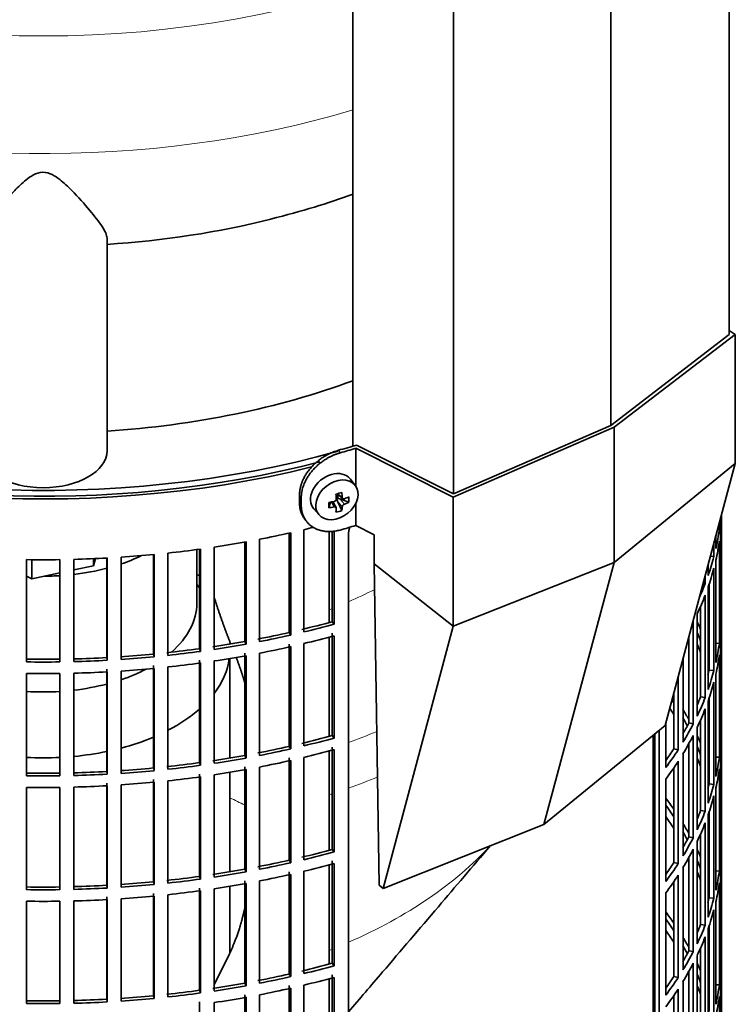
# Model space of a CAD drawing. Header units: millimetres. Extents: x 434 to 1326, y -2761 to 1974.
# Tile 7 of 33: x 1171 to 1323, y -2557 to -2349. Entities that reach past the tile are written whole.
import ezdxf

# ---------------------------------------------------------------- set-up
doc = ezdxf.new("R2010")
doc.units = ezdxf.units.MM
for name, color, linetype in [('M5X8_UNI7687', 7, 'Continuous'), ('MID_344-7', 7, 'Continuous'), ('VSI184-254_GIUNT', 7, 'Continuous'), ('VSI344-454_FILTR', 7, 'Continuous'), ('VSI344-454_SUPPO', 7, 'Continuous'), ('VSI344-454_TERMI', 7, 'Continuous'), ('VSI344_DIFFUSORE', 7, 'Continuous')]:
    doc.layers.add(name, color=color, linetype=linetype)

# ---------------------------------------------------------------- blocks, each defined once
blk = doc.blocks.new('SE4')
at = {"layer": 'M5X8_UNI7687', "color": 7, "linetype": 'Continuous', "lineweight": 35}
for p, q in [((1242.31, -2447.08), (1241.31, -2445.73)), ((1238.5, -2448.8), (1239.67, -2449.8)), ((1238.58, -2448.87), (1238.58, -2449.75)), ((1236.71, -2451.75), (1237.07, -2450.57)), ((1238.24, -2451.74), (1237.54, -2450.49)), ((1239.46, -2452.35), (1238.55, -2450.38)), ((1240.94, -2450.61), (1239, -2449.86)), ((1233.53, -2452.01), (1234.64, -2453.28))]:
    blk.add_line(p, q, dxfattribs=at)
at = {"layer": 'M5X8_UNI7687', "color": 4, "linetype": 'Continuous', "lineweight": 9}
for p, q in [((1238.63, -2448.77), (1239.56, -2449.56)), ((1237.82, -2451.6), (1237.23, -2450.54)), ((1239.56, -2451.54), (1238.55, -2450.38)), ((1239, -2449.86), (1240.01, -2451.01))]:
    blk.add_line(p, q, dxfattribs=at)
at = {"layer": 'M5X8_UNI7687', "color": 7, "linetype": 'Continuous', "lineweight": 35}
for centre, major_axis, ratio, start_param, end_param in [((1237.35, -2448.79), (3.89, 3.14), 0.739997, 0, 3.172175), ((1237.35, -2448.79), (3.89, 3.14), 0.739997, 6.252603, 6.283185), ((1235.66, -2449.2), (8.97, 2.29), 0.035701, -1.293098, -1.143406), ((1234.88, -2445.51), (2.06, -9.79), 0.279258, 1.046834, 1.161394), ((1234.59, -2445.59), (3.16, -9.49), 0.408248, 1.007206, 1.121766), ((1234.74, -2445.68), (9.99, 0.43), 0.510658, -1.393505, -1.278945), ((1238.44, -2445.95), (-1.01, -9.2), 0.152739, -1.021742, -0.87205), ((1238.81, -2450.04), (0.391, 0.312), 0.744948, 1.56038, 2.087178), ((1239.01, -2450.27), (-0.449, 0.845), 0.482969, 0.934611, 1.452812), ((1239.01, -2450.27), (-0.837, 0.408), 0.40333, 4.914112, 5.432313), ((1234.74, -2445.68), (9.99, 0.43), 0.510658, -1.036687, -0.922127), ((1234.74, -2445.42), (9.99, -0.48), 0.639648, -0.984117, -0.869557), ((1232.89, -2447.44), (6.65, -6.44), 0.71261, 0.529363, 0.679055), ((1234.74, -2445.42), (9.99, -0.48), 0.639648, -1.340934, -1.226375), ((1234.88, -2445.51), (2.06, -9.79), 0.279258, 0.690017, 0.804576), ((1235.66, -2444.2), (7.61, -5.28), 0.901051, 5.557555, 5.707247), ((1234.59, -2445.59), (3.16, -9.49), 0.408248, 0.650389, 0.764948)]:
    blk.add_ellipse(centre, major_axis=major_axis, ratio=ratio, start_param=start_param, end_param=end_param, dxfattribs=at)
blk.add_ellipse((1238.41, -2450.09), major_axis=(-3.84, -3.1), ratio=0.739997, dxfattribs=at)
for points in [[(1237.82, -2450.44), (1237.84, -2450.43), (1237.87, -2450.43), (1237.91, -2450.41), (1237.96, -2450.39), (1238, -2450.37), (1238.04, -2450.34), (1238.08, -2450.31), (1238.11, -2450.28), (1238.15, -2450.25), (1238.18, -2450.21), (1238.2, -2450.17), (1238.23, -2450.12), (1238.24, -2450.08), (1238.26, -2450.04), (1238.27, -2450), (1238.27, -2449.96), (1238.27, -2449.93), (1238.27, -2449.91)], [(1239.56, -2449.56), (1239.56, -2449.58), (1239.56, -2449.61), (1239.57, -2449.65), (1239.58, -2449.68), (1239.6, -2449.72), (1239.62, -2449.75), (1239.64, -2449.78), (1239.67, -2449.8), (1239.7, -2449.83), (1239.74, -2449.84), (1239.77, -2449.86), (1239.81, -2449.87), (1239.85, -2449.87), (1239.88, -2449.87), (1239.92, -2449.87), (1239.96, -2449.86), (1239.99, -2449.85), (1240.01, -2449.85)], [(1240.01, -2451.01), (1239.99, -2451.01), (1239.96, -2451.03), (1239.92, -2451.05), (1239.88, -2451.07), (1239.85, -2451.09), (1239.81, -2451.12), (1239.77, -2451.16), (1239.74, -2451.19), (1239.7, -2451.23), (1239.67, -2451.27), (1239.64, -2451.3), (1239.62, -2451.34), (1239.6, -2451.38), (1239.58, -2451.42), (1239.57, -2451.46), (1239.56, -2451.5), (1239.56, -2451.52), (1239.56, -2451.54)], [(1238.27, -2451.88), (1238.27, -2451.87), (1238.27, -2451.84), (1238.27, -2451.81), (1238.26, -2451.78), (1238.24, -2451.75), (1238.23, -2451.72), (1238.2, -2451.69), (1238.18, -2451.67), (1238.15, -2451.65), (1238.11, -2451.63), (1238.08, -2451.61), (1238.04, -2451.6), (1238, -2451.59), (1237.96, -2451.59), (1237.91, -2451.59), (1237.87, -2451.59), (1237.84, -2451.59), (1237.82, -2451.6)]]:
    blk.add_open_spline(points, degree=3, dxfattribs=at)
at = {"layer": 'MID_344-7', "color": 7, "linetype": 'Continuous', "lineweight": 35}
for p, q in [((1321.41, -2415.13), (1321.41, -1189.71)), ((1296.35, -2434.33), (1296.35, -1208.68)), ((1241.8, -1212.99), (1241.8, -2438.72)), ((1263.09, -2448.8), (1263.09, -1223.15))]:
    blk.add_line(p, q, dxfattribs=at)
at = {"layer": 'VSI184-254_GIUNT', "color": 7, "linetype": 'Continuous', "lineweight": 35}
for p, q in [((1208.78, -2471.97), (1208.78, -2460.61)), ((1209.34, -2468.69), (1208.78, -2467.97)), ((1215.78, -2504.68), (1215.78, -2483.65)), ((1215.78, -2528.77), (1215.78, -2507.73)), ((1215.78, -2545.84), (1215.78, -2531.82))]:
    blk.add_line(p, q, dxfattribs=at)
for centre, major_axis, start_param, end_param in [((1176.28, -2447.48), (-32.5, 0), -4.180525, -4.017085), ((1176.28, -2447.48), (-32.5, 0), 1.772095, 1.997343), ((1176.28, -2447.48), (-32.5, 0), 1.577864, 1.67924), ((1176.28, -2471.97), (-32.5, 0), 2.557531, 3.141593), ((1176.28, -2481.87), (39.5, 0), 5.869049, 6.204321), ((1176.28, -2471.97), (-32.5, 0), -4.180525, -3.976979), ((1176.28, -2471.97), (-32.5, 0), 1.462353, 1.67924), ((1176.28, -2471.97), (-32.5, 0), 1.772095, 1.997343), ((1176.28, -2481.87), (39.5, 0), -0.839288, -0.579133), ((1176.28, -2481.87), (39.5, 0), -1.14036, -0.9396), ((1176.28, -2481.87), (39.5, 0), 4.877649, 5.059742), ((1176.28, -2481.87), (39.5, 0), 4.62322, 4.801558)]:
    blk.add_ellipse(centre, major_axis=major_axis, ratio=0.57735, start_param=start_param, end_param=end_param, dxfattribs=at)
at = {"layer": 'VSI344-454_FILTR', "color": 7, "linetype": 'Continuous', "lineweight": 35}
for p, q in [((1233.06, -2443.14), (1233.06, -2443.14)), ((1319.77, -2474.67), (1319.77, -2453.29)), ((1319.78, -2599.75), (1319.78, -2453.26)), ((1319.32, -2456.36), (1319.32, -2454.98)), ((1319.53, -2454.64), (1319.53, -2454.2)), ((1228.31, -2478.14), (1228.31, -2457.12)), ((1228.65, -2478.68), (1228.65, -2457.05)), ((1231.42, -2478.04), (1231.42, -2456.4)), ((1237.44, -2475.86), (1237.44, -2456.62)), ((1237.84, -2476.39), (1237.84, -2456.59)), ((1240.87, -2678.64), (1240.87, -2457.36)), ((1318.96, -2456.34), (1319.32, -2456.36)), ((1319.53, -2478.73), (1319.53, -2457.09)), ((1218.93, -2480.05), (1218.93, -2459.02)), ((1219.2, -2480.61), (1219.2, -2458.97)), ((1222.04, -2480.07), (1222.04, -2458.44)), ((1318.17, -2462.1), (1318.17, -2459.27)), ((1318.58, -2460.4), (1318.58, -2457.72)), ((1319.32, -2480.45), (1319.32, -2458.81)), ((1199.59, -2482.71), (1199.59, -2461.66)), ((1199.73, -2483.28), (1199.73, -2461.65)), ((1202.67, -2482.99), (1202.67, -2461.35)), ((1209.34, -2481.58), (1209.34, -2460.53)), ((1209.55, -2482.14), (1209.55, -2460.5)), ((1212.44, -2481.72), (1212.44, -2460.09)), ((1172.76, -2484.37), (1172.76, -2462.74)), ((1179.8, -2484.37), (1179.8, -2462.74)), ((1182.78, -2484.31), (1182.78, -2462.68)), ((1189.73, -2483.45), (1189.73, -2462.4)), ((1189.8, -2484.03), (1189.8, -2462.39)), ((1192.76, -2483.85), (1192.76, -2462.21)), ((1316.95, -2466.1), (1316.95, -2463.83)), ((1317.43, -2462.03), (1318.17, -2462.1)), ((1318.58, -2484.49), (1318.58, -2462.85)), ((1318.17, -2486.19), (1318.17, -2464.55)), ((1315.9, -2467.73), (1316.33, -2467.79)), ((1316.33, -2467.79), (1316.33, -2466.15)), ((1317.18, -2486.09), (1317.18, -2467.86)), ((1316.95, -2490.19), (1316.95, -2468.55)), ((1316.33, -2491.88), (1316.33, -2470.24)), ((1314.63, -2495.82), (1314.63, -2474.18)), ((1315.36, -2491.74), (1315.36, -2472.59)), ((1237.44, -2475.86), (1237.84, -2476.39)), ((1313.8, -2497.47), (1313.8, -2475.83)), ((1319.53, -2474.67), (1319.77, -2474.67)), ((1228.31, -2478.14), (1228.65, -2478.68)), ((1237.44, -2499.95), (1237.44, -2478.31)), ((1319.77, -2498.76), (1319.77, -2477.12)), ((1218.93, -2480.05), (1219.2, -2480.61)), ((1231.42, -2502.13), (1231.42, -2480.49)), ((1237.84, -2500.47), (1237.84, -2478.84)), ((1312.85, -2497.29), (1312.85, -2479.12)), ((1318.58, -2480.4), (1319.32, -2480.45)), ((1209.34, -2481.58), (1209.55, -2482.14)), ((1218.93, -2504.14), (1218.93, -2482.5)), ((1222.04, -2504.16), (1222.04, -2482.52)), ((1228.31, -2502.23), (1228.31, -2480.59)), ((1228.65, -2502.77), (1228.65, -2481.13)), ((1319.53, -2502.81), (1319.53, -2481.18)), ((1189.73, -2483.45), (1189.8, -2484.03)), ((1199.59, -2482.71), (1199.73, -2483.28)), ((1209.34, -2505.66), (1209.34, -2484.03)), ((1209.55, -2506.23), (1209.55, -2484.59)), ((1212.44, -2505.81), (1212.44, -2484.17)), ((1219.2, -2504.69), (1219.2, -2483.05)), ((1311.63, -2501.33), (1311.63, -2483.68)), ((1319.32, -2504.53), (1319.32, -2482.9)), ((1172.76, -2508.46), (1172.76, -2486.82)), ((1179.8, -2508.46), (1179.8, -2486.82)), ((1182.78, -2508.4), (1182.78, -2486.76)), ((1189.73, -2507.54), (1189.73, -2485.9)), ((1189.8, -2508.12), (1189.8, -2486.48)), ((1192.76, -2507.94), (1192.76, -2486.3)), ((1199.59, -2506.8), (1199.59, -2485.16)), ((1199.73, -2507.37), (1199.73, -2485.73)), ((1202.67, -2507.07), (1202.67, -2485.44)), ((1317.18, -2486.09), (1318.17, -2486.19)), ((1310.61, -2502.95), (1310.61, -2487.49)), ((1318.17, -2510.28), (1318.17, -2488.64)), ((1318.58, -2508.57), (1318.58, -2486.93)), ((1309.68, -2502.74), (1309.68, -2490.95)), ((1315.36, -2491.74), (1316.33, -2491.88)), ((1316.95, -2514.28), (1316.95, -2492.64)), ((1317.18, -2510.18), (1317.18, -2491.95)), ((1316.33, -2515.96), (1316.33, -2494.33)), ((1315.36, -2515.82), (1315.36, -2496.67)), ((1306.6, -2639.34), (1306.6, -2498.84)), ((1307.98, -2506.72), (1307.98, -2497.32)), ((1312.85, -2497.29), (1313.8, -2497.47)), ((1314.63, -2519.9), (1314.63, -2498.27)), ((1319.53, -2498.75), (1319.77, -2498.76)), ((1237.44, -2499.95), (1237.84, -2500.47)), ((1305.69, -2639.1), (1305.69, -2499.58)), ((1313.8, -2521.56), (1313.8, -2499.92)), ((1319.77, -2522.84), (1319.77, -2501.21)), ((1228.31, -2502.23), (1228.65, -2502.77)), ((1237.44, -2524.03), (1237.44, -2502.4)), ((1237.84, -2524.56), (1237.84, -2502.92)), ((1309.68, -2502.74), (1310.61, -2502.95)), ((1312.85, -2521.38), (1312.85, -2501.69)), ((1218.93, -2504.14), (1219.2, -2504.69)), ((1228.31, -2526.31), (1228.31, -2504.68)), ((1228.65, -2526.86), (1228.65, -2505.22)), ((1231.42, -2526.21), (1231.42, -2504.58)), ((1310.61, -2527.04), (1310.61, -2505.4)), ((1311.63, -2525.42), (1311.63, -2503.78)), ((1318.58, -2504.49), (1319.32, -2504.53)), ((1319.53, -2526.9), (1319.53, -2505.26)), ((1189.73, -2507.54), (1189.8, -2508.12)), ((1199.59, -2506.8), (1199.73, -2507.37)), ((1209.34, -2505.66), (1209.55, -2506.23)), ((1218.93, -2528.22), (1218.93, -2506.59)), ((1219.2, -2528.78), (1219.2, -2507.14)), ((1222.04, -2528.25), (1222.04, -2506.61)), ((1309.68, -2526.82), (1309.68, -2506.79)), ((1319.32, -2528.62), (1319.32, -2506.98)), ((1199.59, -2530.89), (1199.59, -2509.25)), ((1202.67, -2531.16), (1202.67, -2509.52)), ((1209.34, -2529.75), (1209.34, -2508.11)), ((1209.55, -2530.31), (1209.55, -2508.68)), ((1212.44, -2529.9), (1212.44, -2508.26)), ((1307.98, -2530.8), (1307.98, -2509.17)), ((1172.76, -2532.55), (1172.76, -2510.91)), ((1179.8, -2532.55), (1179.8, -2510.91)), ((1182.78, -2532.49), (1182.78, -2510.85)), ((1189.73, -2531.63), (1189.73, -2509.99)), ((1189.8, -2532.2), (1189.8, -2510.57)), ((1192.76, -2532.02), (1192.76, -2510.39)), ((1199.73, -2531.46), (1199.73, -2509.82)), ((1317.18, -2510.18), (1318.17, -2510.28)), ((1318.58, -2532.66), (1318.58, -2511.02)), ((1318.17, -2534.36), (1318.17, -2512.73)), ((1315.36, -2515.82), (1316.33, -2515.96)), ((1316.95, -2538.36), (1316.95, -2516.73)), ((1317.18, -2534.26), (1317.18, -2516.04)), ((1316.33, -2540.05), (1316.33, -2518.41)), ((1312.85, -2521.38), (1313.8, -2521.56)), ((1315.36, -2539.91), (1315.36, -2520.76)), ((1237.44, -2524.03), (1237.84, -2524.56)), ((1313.8, -2545.65), (1313.8, -2524.01)), ((1314.63, -2543.99), (1314.63, -2522.35)), ((1319.53, -2522.84), (1319.77, -2522.84)), ((1228.31, -2526.31), (1228.65, -2526.86)), ((1312.85, -2545.47), (1312.85, -2525.78)), ((1319.77, -2546.93), (1319.77, -2525.29)), ((1218.93, -2528.22), (1219.2, -2528.78)), ((1237.44, -2548.12), (1237.44, -2526.48)), ((1237.84, -2548.65), (1237.84, -2527.01)), ((1309.68, -2526.82), (1310.61, -2527.04)), ((1311.63, -2549.51), (1311.63, -2527.87)), ((1209.34, -2529.75), (1209.55, -2530.31)), ((1228.31, -2550.4), (1228.31, -2528.76)), ((1228.65, -2550.94), (1228.65, -2529.31)), ((1231.42, -2550.3), (1231.42, -2528.66)), ((1310.61, -2551.13), (1310.61, -2529.49)), ((1318.58, -2528.58), (1319.32, -2528.62)), ((1319.53, -2550.99), (1319.53, -2529.35)), ((1189.73, -2531.63), (1189.8, -2532.2)), ((1199.59, -2530.89), (1199.73, -2531.46)), ((1209.34, -2553.84), (1209.34, -2532.2)), ((1212.44, -2553.98), (1212.44, -2532.35)), ((1218.93, -2552.31), (1218.93, -2530.67)), ((1219.2, -2552.87), (1219.2, -2531.23)), ((1222.04, -2552.33), (1222.04, -2530.7)), ((1309.68, -2550.91), (1309.68, -2530.88)), ((1319.32, -2552.71), (1319.32, -2531.07)), ((1189.73, -2555.71), (1189.73, -2534.08)), ((1189.8, -2556.29), (1189.8, -2534.65)), ((1192.76, -2556.11), (1192.76, -2534.47)), ((1199.59, -2554.97), (1199.59, -2533.34)), ((1199.73, -2555.54), (1199.73, -2533.91)), ((1202.67, -2555.25), (1202.67, -2533.61)), ((1209.55, -2554.4), (1209.55, -2532.76)), ((1307.98, -2554.89), (1307.98, -2533.25)), ((1317.18, -2534.26), (1318.17, -2534.36)), ((1172.76, -2556.63), (1172.76, -2535)), ((1179.8, -2556.63), (1179.8, -2535)), ((1182.78, -2556.57), (1182.78, -2534.94)), ((1318.17, -2558.45), (1318.17, -2536.81)), ((1318.58, -2556.75), (1318.58, -2535.11)), ((1315.36, -2539.91), (1316.33, -2540.05)), ((1316.95, -2562.45), (1316.95, -2540.81)), ((1317.18, -2558.35), (1317.18, -2540.12)), ((1316.33, -2564.14), (1316.33, -2542.5)), ((1315.36, -2564), (1315.36, -2544.85)), ((1312.85, -2545.47), (1313.8, -2545.65)), ((1314.63, -2568.08), (1314.63, -2546.44)), ((1319.53, -2546.93), (1319.77, -2546.93)), ((1237.44, -2548.12), (1237.84, -2548.65)), ((1313.8, -2569.73), (1313.8, -2548.09)), ((1228.31, -2550.4), (1228.65, -2550.94)), ((1237.44, -2572.21), (1237.44, -2550.57)), ((1237.84, -2572.73), (1237.84, -2551.1)), ((1309.68, -2550.91), (1310.61, -2551.13)), ((1312.85, -2569.55), (1312.85, -2549.87)), ((1319.77, -2571.02), (1319.77, -2549.38)), ((1218.93, -2552.31), (1219.2, -2552.87)), ((1228.31, -2574.49), (1228.31, -2552.85)), ((1228.65, -2575.03), (1228.65, -2553.39)), ((1231.42, -2574.39), (1231.42, -2552.75)), ((1311.63, -2573.59), (1311.63, -2551.96)), ((1318.58, -2552.66), (1319.32, -2552.71)), ((1319.53, -2575.07), (1319.53, -2553.44)), ((1199.59, -2554.97), (1199.73, -2555.54)), ((1209.34, -2553.84), (1209.55, -2554.4)), ((1218.93, -2576.4), (1218.93, -2554.76)), ((1219.2, -2576.95), (1219.2, -2555.31)), ((1222.04, -2576.42), (1222.04, -2554.78)), ((1309.68, -2575), (1309.68, -2554.96)), ((1310.61, -2575.21), (1310.61, -2553.58)), ((1319.32, -2576.79), (1319.32, -2555.16)), ((1189.73, -2555.71), (1189.8, -2556.29)), ((1209.34, -2577.92), (1209.34, -2556.29)), ((1212.44, -2578.07), (1212.44, -2556.43))]:
    blk.add_line(p, q, dxfattribs=at)
for centre, radius, start, end in [((1176.28, -2214.26), 248.5, 269.189, 270.811), ((1176.28, -2237.05), 246.77, 269.1833, 270.8167), ((1176.28, -2235.9), 248.5, 269.189, 270.811), ((1176.28, -2238.35), 248.5, 269.189, 270.811), ((1176.28, -2261.14), 246.77, 269.1833, 270.8167), ((1176.28, -2259.99), 248.5, 269.189, 270.811), ((1176.28, -2262.44), 248.5, 269.189, 270.811), ((1176.28, -2285.23), 246.77, 269.1833, 270.8167), ((1176.28, -2284.07), 248.5, 269.189, 270.811), ((1176.28, -2286.52), 248.5, 269.189, 270.811), ((1176.28, -2309.31), 246.77, 269.1833, 270.8167), ((1176.28, -2308.16), 248.5, 269.189, 270.811)]:
    blk.add_arc(centre, radius, start, end, dxfattribs=at)
for centre, major_axis, start_param, end_param in [((1176.28, -2367.05), (143.5, 0), 2.974441, 5.119162), ((1176.28, -2367.05), (142.5, 0), 3.141593, 5.135814), ((1176.28, -2452.17), (143.5, 0), 6.223771, 6.272786), ((1176.28, -2449.72), (143.5, 0), -0.059414, -0.051136), ((1176.28, -2379.91), (143.5, 0), -1.246245, -1.197216), ((1176.28, -2379.91), (143.5, 0), -1.176432, -1.161145), ((1176.28, -2449.72), (143.5, 0), -0.129227, -0.080212), ((1176.28, -2379.91), (143.5, 0), -1.316058, -1.267029), ((1176.28, -2452.17), (143.5, 0), -0.129227, -0.080212), ((1176.28, -2379.91), (143.5, 0), -1.455685, -1.406655), ((1176.28, -2379.91), (143.5, 0), -1.385871, -1.336842), ((1176.28, -2379.91), (143.5, 0), 4.757688, 4.806717), ((1176.28, -2449.72), (143.5, 0), -0.199041, -0.150025), ((1176.28, -2546.07), (142.5, 0), 1.33667, 1.340701), ((1176.28, -2452.17), (143.5, 0), -0.199041, -0.150025), ((1176.28, -2449.72), (143.5, 0), -0.255831, -0.219838), ((1176.28, -2452.17), (143.5, 0), -0.268854, -0.219838), ((1176.28, -2401.55), (142.5, 0), -1.176604, -1.127231), ((1176.28, -2401.55), (143.5, 0), -1.176432, -1.127403), ((1176.28, -2452.17), (143.5, 0), -0.293261, -0.289652), ((1176.28, -2497.9), (143.5, 0), 0.248961, 0.268854), ((1176.28, -2473.81), (143.5, 0), 6.223771, 6.272786), ((1176.28, -2401.55), (142.5, 0), -1.246417, -1.197044), ((1176.28, -2497.9), (142.5, 0), 0.219666, 0.24208), ((1176.28, -2476.26), (143.5, 0), 6.223771, 6.272786), ((1176.28, -2401.55), (142.5, 0), -1.31623, -1.266857), ((1176.28, -2401.55), (143.5, 0), -1.246245, -1.197216), ((1176.28, -2404), (143.5, 0), -1.176432, -1.127403), ((1176.28, -2473.81), (143.5, 0), -0.129227, -0.080212), ((1176.28, -2401.55), (142.5, 0), -1.386044, -1.33667), ((1176.28, -2401.55), (143.5, 0), -1.385871, -1.336842), ((1176.28, -2401.55), (143.5, 0), -1.316058, -1.267029), ((1176.28, -2404), (143.5, 0), -1.246245, -1.197216), ((1176.28, -2500.34), (142.5, 0), 0.219666, 0.24208), ((1176.28, -2497.9), (143.5, 0), 0.190538, 0.199041), ((1176.28, -2401.55), (142.5, 0), 4.757515, 4.806889), ((1176.28, -2401.55), (143.5, 0), 4.757688, 4.806717), ((1176.28, -2401.55), (142.5, 0), -1.455857, -1.406483), ((1176.28, -2401.55), (143.5, 0), -1.455685, -1.406655), ((1176.28, -2404), (143.5, 0), -1.385871, -1.336842), ((1176.28, -2404), (143.5, 0), -1.316058, -1.267029), ((1176.28, -2497.9), (142.5, 0), 0.149853, 0.160574), ((1176.28, -2476.26), (143.5, 0), -0.129227, -0.080212), ((1176.28, -2404), (143.5, 0), 4.757688, 4.806717), ((1176.28, -2404), (143.5, 0), -1.455685, -1.406655), ((1176.28, -2473.81), (142.5, 0), -0.161977, -0.149853), ((1176.28, -2473.81), (143.5, 0), -0.199041, -0.150025), ((1176.28, -2476.26), (143.5, 0), -0.199041, -0.150025), ((1176.28, -2521.98), (142.5, 0), 0.359293, 0.367215), ((1176.28, -2473.81), (142.5, 0), -0.24208, -0.219666), ((1176.28, -2473.81), (143.5, 0), -0.268854, -0.219838), ((1176.28, -2524.43), (142.5, 0), 0.359293, 0.376293), ((1176.28, -2521.98), (143.5, 0), 0.312025, 0.338667), ((1176.28, -2476.26), (143.5, 0), -0.268854, -0.219838), ((1176.28, -2521.98), (142.5, 0), 0.297119, 0.318145), ((1176.28, -2473.81), (142.5, 0), -0.318145, -0.28948), ((1176.28, -2473.81), (143.5, 0), -0.338667, -0.289652), ((1176.28, -2497.9), (143.5, 0), 6.223771, 6.272786), ((1176.28, -2425.64), (142.5, 0), -1.176604, -1.127231), ((1176.28, -2425.64), (143.5, 0), -1.176432, -1.127403), ((1176.28, -2476.26), (143.5, 0), -0.338667, -0.289652), ((1176.28, -2521.98), (143.5, 0), 0.248961, 0.268854), ((1176.28, -2500.34), (143.5, 0), 6.223771, 6.272786), ((1176.28, -2425.64), (142.5, 0), -1.246417, -1.197044), ((1176.28, -2425.64), (143.5, 0), -1.246245, -1.197216), ((1176.28, -2428.08), (143.5, 0), -1.176432, -1.127403), ((1176.28, -2473.81), (142.5, 0), -0.39195, -0.359293), ((1176.28, -2473.81), (143.5, 0), -0.40848, -0.359465), ((1176.28, -2521.98), (142.5, 0), 0.219666, 0.24208), ((1176.28, -2425.64), (142.5, 0), -1.31623, -1.266857), ((1176.28, -2425.64), (143.5, 0), -1.316058, -1.267029), ((1176.28, -2428.08), (143.5, 0), -1.246245, -1.197216), ((1176.28, -2476.26), (143.5, 0), -0.40848, -0.359465), ((1176.28, -2524.43), (142.5, 0), 0.219666, 0.24208), ((1176.28, -2497.9), (143.5, 0), -0.129227, -0.080212), ((1176.28, -2425.64), (142.5, 0), 4.757515, 4.806889), ((1176.28, -2425.64), (142.5, 0), -1.455857, -1.406483), ((1176.28, -2425.64), (143.5, 0), -1.455685, -1.406655), ((1176.28, -2425.64), (142.5, 0), -1.386044, -1.33667), ((1176.28, -2425.64), (143.5, 0), -1.385871, -1.336842), ((1176.28, -2428.08), (143.5, 0), -1.316058, -1.267029), ((1176.28, -2521.98), (143.5, 0), 0.190538, 0.199041), ((1176.28, -2500.34), (143.5, 0), -0.129227, -0.080212), ((1176.28, -2425.64), (143.5, 0), 4.757688, 4.806717), ((1176.28, -2428.08), (143.5, 0), -1.385871, -1.336842), ((1176.28, -2521.98), (142.5, 0), 0.149853, 0.160574), ((1176.28, -2428.08), (143.5, 0), 4.757688, 4.806717), ((1176.28, -2428.08), (143.5, 0), -1.455685, -1.406655), ((1176.28, -2497.9), (142.5, 0), -0.161977, -0.149853), ((1176.28, -2497.9), (143.5, 0), -0.199041, -0.150025), ((1176.28, -2546.07), (143.5, 0), 0.37741, 0.40848), ((1176.28, -2500.34), (143.5, 0), -0.199041, -0.150025), ((1176.28, -2546.07), (142.5, 0), 0.359293, 0.39195), ((1176.28, -2497.9), (142.5, 0), -0.24208, -0.219666), ((1176.28, -2497.9), (143.5, 0), -0.268854, -0.219838), ((1176.28, -2548.52), (142.5, 0), 0.359293, 0.39195), ((1176.28, -2546.07), (143.5, 0), 0.312025, 0.338667), ((1176.28, -2500.34), (143.5, 0), -0.268854, -0.219838), ((1176.28, -2546.07), (142.5, 0), 0.297119, 0.318145), ((1176.28, -2497.9), (142.5, 0), -0.318145, -0.28948), ((1176.28, -2497.9), (143.5, 0), -0.338667, -0.289652), ((1176.28, -2449.72), (142.5, 0), -1.176604, -1.127231), ((1176.28, -2500.34), (143.5, 0), -0.338667, -0.289652), ((1176.28, -2546.07), (143.5, 0), 0.248961, 0.268854), ((1176.28, -2521.98), (143.5, 0), 6.223771, 6.272786), ((1176.28, -2449.72), (142.5, 0), -1.246417, -1.197044), ((1176.28, -2449.72), (143.5, 0), -1.176432, -1.127403), ((1176.28, -2546.07), (142.5, 0), 0.219666, 0.24208), ((1176.28, -2524.43), (143.5, 0), 6.223771, 6.272786), ((1176.28, -2449.72), (142.5, 0), -1.31623, -1.266857), ((1176.28, -2449.72), (143.5, 0), -1.246245, -1.197216), ((1176.28, -2452.17), (143.5, 0), -1.176432, -1.127403), ((1176.28, -2497.9), (142.5, 0), -0.39195, -0.359293), ((1176.28, -2497.9), (143.5, 0), -0.40848, -0.359465), ((1176.28, -2449.72), (142.5, 0), -1.386044, -1.33667), ((1176.28, -2449.72), (143.5, 0), -1.385871, -1.336842), ((1176.28, -2449.72), (143.5, 0), -1.316058, -1.267029), ((1176.28, -2452.17), (143.5, 0), -1.246245, -1.197216), ((1176.28, -2500.34), (143.5, 0), -0.40848, -0.359465), ((1176.28, -2548.52), (142.5, 0), 0.219666, 0.24208), ((1176.28, -2546.07), (143.5, 0), 0.190538, 0.199041), ((1176.28, -2521.98), (143.5, 0), -0.129227, -0.080212), ((1176.28, -2449.72), (142.5, 0), 4.757515, 4.806889), ((1176.28, -2449.72), (143.5, 0), 4.757688, 4.806717), ((1176.28, -2449.72), (142.5, 0), -1.455857, -1.406483), ((1176.28, -2449.72), (143.5, 0), -1.455685, -1.406655), ((1176.28, -2452.17), (143.5, 0), -1.316058, -1.267029), ((1176.28, -2524.43), (143.5, 0), -0.129227, -0.080212), ((1176.28, -2452.17), (143.5, 0), 4.757688, 4.806717), ((1176.28, -2452.17), (143.5, 0), -1.455685, -1.406655), ((1176.28, -2452.17), (143.5, 0), -1.385871, -1.336842), ((1176.28, -2521.98), (142.5, 0), -0.161977, -0.149853), ((1176.28, -2546.07), (142.5, 0), 0.149853, 0.160574), ((1176.28, -2521.98), (143.5, 0), -0.199041, -0.150025), ((1176.28, -2524.43), (143.5, 0), -0.199041, -0.150025), ((1176.28, -2570.16), (143.5, 0), 0.37741, 0.40848), ((1176.28, -2570.16), (142.5, 0), 0.359293, 0.39195), ((1176.28, -2521.98), (142.5, 0), -0.24208, -0.219666), ((1176.28, -2521.98), (143.5, 0), -0.268854, -0.219838), ((1176.28, -2572.6), (142.5, 0), 0.359293, 0.39195), ((1176.28, -2570.16), (143.5, 0), 0.312025, 0.338667), ((1176.28, -2524.43), (143.5, 0), -0.268854, -0.219838), ((1176.28, -2570.16), (142.5, 0), 0.297119, 0.318145), ((1176.28, -2521.98), (142.5, 0), -0.318145, -0.28948), ((1176.28, -2521.98), (143.5, 0), -0.338667, -0.289652), ((1176.28, -2546.07), (143.5, 0), 6.223771, 6.272786), ((1176.28, -2473.81), (142.5, 0), -1.176604, -1.127231), ((1176.28, -2473.81), (143.5, 0), -1.176432, -1.127403), ((1176.28, -2524.43), (143.5, 0), -0.338667, -0.289652), ((1176.28, -2570.16), (143.5, 0), 0.248961, 0.268854), ((1176.28, -2473.81), (142.5, 0), -1.246417, -1.197044), ((1176.28, -2473.81), (143.5, 0), -1.246245, -1.197216), ((1176.28, -2476.26), (143.5, 0), -1.176432, -1.127403), ((1176.28, -2521.98), (142.5, 0), -0.39195, -0.359293), ((1176.28, -2521.98), (143.5, 0), -0.40848, -0.359465), ((1176.28, -2570.16), (142.5, 0), 0.219666, 0.24208), ((1176.28, -2548.52), (143.5, 0), 6.223771, 6.272786), ((1176.28, -2473.81), (142.5, 0), -1.31623, -1.266857), ((1176.28, -2473.81), (143.5, 0), -1.316058, -1.267029), ((1176.28, -2476.26), (143.5, 0), -1.246245, -1.197216), ((1176.28, -2572.6), (142.5, 0), 0.219666, 0.24208), ((1176.28, -2546.07), (143.5, 0), -0.129227, -0.080212), ((1176.28, -2473.81), (142.5, 0), -1.455857, -1.406483), ((1176.28, -2473.81), (143.5, 0), -1.455685, -1.406655), ((1176.28, -2473.81), (142.5, 0), -1.386044, -1.33667), ((1176.28, -2473.81), (143.5, 0), -1.385871, -1.336842), ((1176.28, -2476.26), (143.5, 0), -1.316058, -1.267029), ((1176.28, -2524.43), (143.5, 0), -0.40848, -0.359465), ((1176.28, -2570.16), (143.5, 0), 0.190538, 0.199041), ((1176.28, -2548.52), (143.5, 0), -0.129227, -0.080212), ((1176.28, -2473.81), (142.5, 0), 4.757515, 4.806889), ((1176.28, -2473.81), (143.5, 0), 4.757688, 4.806717)]:
    blk.add_ellipse(centre, major_axis=major_axis, ratio=0.57735, start_param=start_param, end_param=end_param, dxfattribs=at)
blk.add_open_spline([(1240.87, -2457.36), (1240.87, -2457.3), (1240.87, -2457.19), (1240.89, -2457), (1240.91, -2456.82), (1240.94, -2456.64), (1240.97, -2456.45), (1241.02, -2456.27), (1241.07, -2456.08), (1241.12, -2455.95), (1241.14, -2455.88), (1241.15, -2455.87)], degree=3, knots=[0, 0, 0, 0, 0.027983, 0.0557899, 0.0834734, 0.1110867, 0.1386835, 0.1663177, 0.1940428, 0.2219119, 0.2249378, 0.2249378, 0.2249378, 0.2249378], dxfattribs=at)
at = {"layer": 'VSI344-454_SUPPO', "color": 7, "linetype": 'Continuous', "lineweight": 35}
for p, q in [((1236.76, -2476.04), (1236.76, -2456.69)), ((1173.88, -2466.79), (1173.88, -2462.75)), ((1186.9, -2464.06), (1187.37, -2462.51)), ((1186.9, -2464.06), (1186.9, -2462.53)), ((1173.88, -2466.79), (1179.8, -2465.55)), ((1182.78, -2464.92), (1186.9, -2464.06)), ((1172.76, -2466.26), (1173.88, -2466.79)), ((1236.76, -2500.13), (1236.76, -2479.13)), ((1305.31, -2643.25), (1305.31, -2499.89)), ((1236.76, -2524.22), (1236.76, -2503.22)), ((1236.76, -2548.3), (1236.76, -2527.3)), ((1212.44, -2552.65), (1215.67, -2546.13)), ((1236.76, -2572.39), (1236.76, -2551.39))]:
    blk.add_line(p, q, dxfattribs=at)
blk.add_ellipse((1176.28, -2365.83), major_axis=(142.5, 0), ratio=0.57735, start_param=3.023053, end_param=5.165189, dxfattribs=at)
at = {"layer": 'VSI344-454_SUPPO', "color": 4, "linetype": 'Continuous', "lineweight": 9}
for centre, major_axis, start_param, end_param in [((1176.28, -2422.4), (106.99, 0), -0.922642, -0.855927), ((1176.28, -2422.4), (106.99, 0), -0.96998, -0.962313), ((1176.28, -2441.64), (122, 0), -1.012881, -0.953776), ((1176.28, -2451.32), (122, 0), -1.012881, -0.952299), ((1176.28, -2541.87), (63.54, 0), 0.834953, 0.899918), ((1176.28, -2451.32), (122, 0), -1.052104, -1.045723), ((1176.28, -2494.58), (106.8, 0), 5.361828, 5.798996), ((1176.28, -2494.58), (106.8, 0), -0.968818, -0.961131)]:
    blk.add_ellipse(centre, major_axis=major_axis, ratio=0.57735, start_param=start_param, end_param=end_param, dxfattribs=at)
at = {"layer": 'VSI344-454_SUPPO', "color": 7, "linetype": 'Continuous', "lineweight": 35}
blk.add_open_spline([(1212.43, -2470.64), (1214.07, -2475.86), (1215.96, -2480.59)], degree=2, dxfattribs=at)
for points, degree, knots in [([(1217.08, -2483.35), (1217.86, -2485.31), (1218.52, -2487.47), (1218.76, -2488.25), (1218.97, -2489.02)], 2, [0.047479, 0.047479, 0.047479, 0.25, 0.25, 0.3209851, 0.3209851, 0.3209851]), ([(1240.87, -2558.4), (1243.23, -2555.64), (1249.4, -2548.42), (1259.33, -2536.79), (1267.12, -2527.66), (1270.87, -2523.26)], 3, [0.1203128, 0.1203128, 0.1203128, 0.1203128, 0.3333333, 0.6666667, 0.9628422, 0.9628422, 0.9628422, 0.9628422]), ([(1219.01, -2536.1), (1218.56, -2538.13), (1218.02, -2539.96), (1217, -2543.44), (1215.67, -2546.13)], 2, [0.6182412, 0.6182412, 0.6182412, 0.75, 0.75, 1, 1, 1])]:
    blk.add_open_spline(points, degree=degree, knots=knots, dxfattribs=at)
at = {"layer": 'VSI344-454_TERMI', "color": 7, "linetype": 'Continuous', "lineweight": 35}
for p, q in [((1321.41, -2415.13), (1296.35, -2434.33)), ((1297.06, -2434.74), (1322.7, -2415.1)), ((1322.7, -2415.1), (1321.41, -2414.25)), ((1322.7, -2442.38), (1322.7, -2415.1)), ((1263.04, -2449.54), (1297.06, -2434.74)), ((1296.35, -2434.33), (1263.09, -2448.8)), ((1297.06, -2463.32), (1297.06, -2434.74)), ((1263.09, -2448.8), (1242.56, -2438.5)), ((1242.41, -2439.19), (1263.04, -2449.54)), ((1242.41, -2447.23), (1242.41, -2439.19)), ((1297.06, -2463.32), (1322.7, -2442.38)), ((1322.7, -2442.38), (1307.84, -2497.83)), ((1230.5, -2449.07), (1230.5, -2450.7)), ((1230.88, -2449.6), (1230.88, -2451.24)), ((1242.41, -2455.52), (1242.41, -2450.8)), ((1263.04, -2476.82), (1263.04, -2449.54)), ((1231.48, -2453.93), (1231.86, -2454.46)), ((1242.41, -2455.52), (1246.33, -2457.48)), ((1246.33, -2463.6), (1246.33, -2457.48)), ((1246.33, -2463.6), (1263.04, -2476.82)), ((1247.37, -2531.62), (1246.33, -2463.6)), ((1263.04, -2476.82), (1297.06, -2463.32)), ((1297.06, -2463.32), (1282.2, -2518.76)), ((1263.04, -2476.82), (1248.19, -2532.27)), ((1307.84, -2497.83), (1282.2, -2518.76)), ((1282.2, -2518.76), (1248.19, -2532.27)), ((1248.19, -2532.27), (1247.37, -2531.62))]:
    blk.add_line(p, q, dxfattribs=at)
at = {"layer": 'VSI344-454_TERMI', "color": 4, "linetype": 'Continuous', "lineweight": 9}
for p, q in [((1238.72, -2439.61), (1239.1, -2440.14)), ((1230.5, -2449.07), (1230.88, -2449.6)), ((1230.88, -2451.24), (1230.5, -2450.7))]:
    blk.add_line(p, q, dxfattribs=at)
at = {"layer": 'VSI344-454_TERMI', "color": 7, "linetype": 'Continuous', "lineweight": 35}
for centre, major_axis, start_param, end_param in [((1176.28, -2365.01), (143.5, 0), -1.120604, -1.090727), ((1176.28, -2365.01), (144.5, 0), -1.121039, -1.095444), ((1176.28, -2381.34), (144.5, 0), -1.121039, -1.095444)]:
    blk.add_ellipse(centre, major_axis=major_axis, ratio=0.57735, start_param=start_param, end_param=end_param, dxfattribs=at)
for points, knots in [([(1230.5, -2449.07), (1230.5, -2448.99), (1230.5, -2448.82), (1230.51, -2448.58), (1230.54, -2448.33), (1230.57, -2448.09), (1230.61, -2447.84), (1230.66, -2447.59), (1230.71, -2447.35), (1230.78, -2447.1), (1230.86, -2446.85), (1230.94, -2446.6), (1231.03, -2446.34), (1231.2, -2445.93), (1231.47, -2445.36), (1231.89, -2444.64), (1232.38, -2443.93), (1232.93, -2443.26), (1233.54, -2442.62), (1234.2, -2442.03), (1234.89, -2441.48), (1235.54, -2441.04), (1236.12, -2440.69), (1236.63, -2440.42), (1237.15, -2440.17), (1237.67, -2439.95), (1238.19, -2439.76), (1238.55, -2439.66), (1238.72, -2439.61)], [0, 0, 0, 0, 0.021051, 0.042002, 0.062876, 0.083693, 0.104478, 0.125254, 0.146042, 0.166866, 0.187748, 0.208712, 0.229779, 0.250971, 0.313214, 0.375619, 0.438632, 0.501394, 0.564154, 0.627126, 0.689277, 0.751393, 0.793158, 0.834556, 0.875762, 0.916954, 0.958308, 1, 1, 1, 1]), ([(1239.1, -2440.14), (1239.01, -2440.17), (1238.84, -2440.22), (1238.57, -2440.3), (1238.31, -2440.39), (1238.05, -2440.49), (1237.78, -2440.6), (1237.52, -2440.71), (1237.27, -2440.83), (1237.01, -2440.96), (1236.75, -2441.09), (1236.5, -2441.23), (1236.25, -2441.38), (1235.83, -2441.63), (1235.27, -2442.02), (1234.57, -2442.56), (1233.92, -2443.16), (1233.31, -2443.8), (1232.76, -2444.47), (1232.27, -2445.17), (1231.85, -2445.89), (1231.54, -2446.55), (1231.31, -2447.13), (1231.15, -2447.63), (1231.03, -2448.13), (1230.94, -2448.62), (1230.89, -2449.12), (1230.88, -2449.44), (1230.88, -2449.6)], [0, 0, 0, 0, 0.020905, 0.041705, 0.062421, 0.083075, 0.103688, 0.124284, 0.144884, 0.165511, 0.186186, 0.206932, 0.227771, 0.248723, 0.310801, 0.372931, 0.435895, 0.498659, 0.561404, 0.62443, 0.686816, 0.749074, 0.79132, 0.833156, 0.874759, 0.916313, 0.958, 1, 1, 1, 1]), ([(1231.47, -2453.92), (1231.35, -2453.75), (1231.16, -2453.43), (1230.94, -2452.97), (1230.78, -2452.54), (1230.65, -2452.1), (1230.56, -2451.65), (1230.51, -2451.18), (1230.5, -2450.86), (1230.5, -2450.7)], [0.6886313, 0.6886313, 0.6886313, 0.6886313, 0.7490621, 0.7913108, 0.8331485, 0.874754, 0.9163096, 0.957998, 1, 1, 1, 1]), ([(1230.88, -2451.24), (1230.88, -2451.32), (1230.88, -2451.48), (1230.89, -2451.72), (1230.91, -2451.95), (1230.94, -2452.18), (1230.98, -2452.41), (1231.03, -2452.64), (1231.09, -2452.86), (1231.16, -2453.07), (1231.23, -2453.29), (1231.32, -2453.5), (1231.41, -2453.7), (1231.58, -2454.04), (1231.85, -2454.48), (1232.27, -2455), (1232.76, -2455.46), (1233.31, -2455.86), (1233.92, -2456.2), (1234.57, -2456.46), (1235.27, -2456.65), (1235.91, -2456.76), (1236.5, -2456.8), (1237.01, -2456.8), (1237.52, -2456.77), (1238.05, -2456.71), (1238.57, -2456.61), (1238.93, -2456.52), (1239.1, -2456.47)], [0, 0, 0, 0, 0.021051, 0.042001, 0.062873, 0.08369, 0.104474, 0.125249, 0.146036, 0.166859, 0.18774, 0.208703, 0.229768, 0.250959, 0.313199, 0.375603, 0.438616, 0.501374, 0.564129, 0.627102, 0.689223, 0.75131, 0.793093, 0.834507, 0.875728, 0.916932, 0.958298, 1, 1, 1, 1])]:
    blk.add_open_spline(points, degree=3, knots=knots, dxfattribs=at)
at = {"layer": 'VSI344_DIFFUSORE', "color": 7, "linetype": 'Continuous', "lineweight": 35}
blk.add_line((1189.78, -2439.73), (1189.78, -2394.74), dxfattribs=at)
at = {"layer": 'VSI344_DIFFUSORE', "color": 4, "linetype": 'Continuous', "lineweight": 9}
for centre, major_axis, start_param, end_param in [((1176.28, -2273.11), (136.58, 0), 2.759841, 5.212737), ((1176.28, -2294.79), (-142.13, 0), 0.049778, 2.049895)]:
    blk.add_ellipse(centre, major_axis=major_axis, ratio=0.57735, start_param=start_param, end_param=end_param, dxfattribs=at)
at = {"layer": 'VSI344_DIFFUSORE', "color": 7, "linetype": 'Continuous', "lineweight": 35}
for centre, major_axis, start_param, end_param in [((1176.28, -2326.33), (121.5, 0), 4.82373, 5.120026), ((1176.28, -2365.83), (121.5, 0), 4.82373, 5.281941), ((1176.28, -2439.73), (13.5, 0), 3.141593, 6.283185)]:
    blk.add_ellipse(centre, major_axis=major_axis, ratio=0.57735, start_param=start_param, end_param=end_param, dxfattribs=at)
for points, knots in [([(1189.78, -2394.74), (1189.78, -2394.09), (1189.38, -2393.26), (1188.07, -2391.26), (1187.15, -2390.09), (1184.99, -2387.51), (1183.74, -2386.08), (1181.51, -2383.81), (1180.71, -2383.04), (1179.3, -2381.95), (1178.8, -2381.59), (1177.62, -2381.01), (1176.91, -2380.79), (1175.47, -2380.82), (1174.79, -2381.07), (1173.64, -2381.67), (1173.15, -2382.03), (1171.76, -2383.13), (1170.98, -2383.89), (1168.78, -2386.13), (1167.53, -2387.56), (1165.37, -2390.13), (1164.49, -2391.27), (1163.19, -2393.25), (1162.78, -2394.09), (1162.78, -2394.74)], [0, 0, 0, 0, 0.125, 0.125, 0.25, 0.25, 0.375, 0.375, 0.4375, 0.4375, 0.46875, 0.46875, 0.5, 0.5, 0.53125, 0.53125, 0.5625, 0.5625, 0.625, 0.625, 0.75, 0.75, 0.875, 0.875, 1, 1, 1, 1]), ([(1224.39, -2390.71), (1227.82, -2389.82), (1233.36, -2388.37), (1239.1, -2386.42), (1241.83, -2385.43)], [0, 0, 0, 0, 0.2985739, 0.5693357, 0.5693357, 0.5693357, 0.5693357])]:
    blk.add_open_spline(points, degree=3, knots=knots, dxfattribs=at)

msp = doc.modelspace()

# ---------------------------------------------------------------- block references
msp.add_blockref('SE4', (0, 0))

doc.saveas('drawing.dxf')
